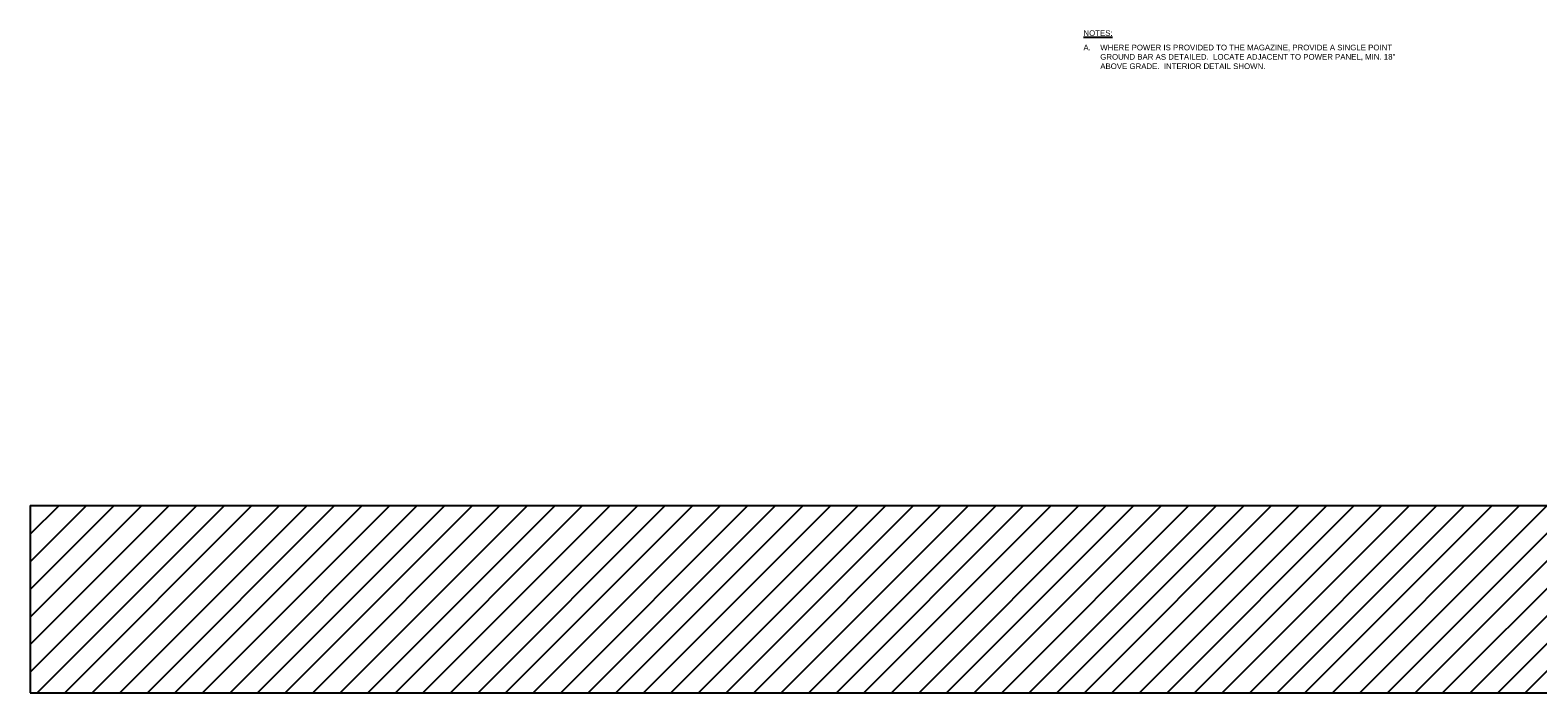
# Model space of a CAD drawing. Header units: inches. Extents: x 0 to 12596, y 507 to 12171.
# Tile 6 of 24: x 0 to 2418, y 7230 to 8292. Entities that reach past the tile are written whole.
import ezdxf

# ---------------------------------------------------------------- set-up
doc = ezdxf.new("R2010")
doc.units = ezdxf.units.IN
doc.header["$MEASUREMENT"] = 0
doc.layers.add('E-ANNO-TEXT', color=7, linetype='Continuous', lineweight=25)
doc.styles.get("Standard").update_dxf_attribs({"font": 'arial.ttf'})

msp = doc.modelspace()

# ---------------------------------------------------------------- hatches: boundary and pattern name
at = {"layer": 'E-ANNO-TEXT', "true_color": 0x939598, "transparency": 33554687}
h = msp.add_hatch(dxfattribs=at)
h.set_pattern_fill('ANSI31', color=252, scale=250)
h.set_pattern_definition([(45, (0.013, 59.275), (-22.09709, 22.09709), [])])
h.paths.add_polyline_path([(12596.40885, 7530.18412), (0.01331, 7530.18412), (0.01331, 7229.92415), (12596.40885, 7229.92415)])

# ---------------------------------------------------------------- linework, layer by layer
for p, q in [((0.01331, 7530.18412), (12596.40885, 7530.18412)), ((0.01331, 7530.18412), (0.01331, 7229.92415)), ((0.01331, 7229.92415), (12596.40885, 7229.92415))]:
    msp.add_line(p, q)

# ---------------------------------------------------------------- texts
at = {"layer": 'E-ANNO-TEXT', "char_height": 9, "attachment_point": 1}
for s, insert, width in [('{\\LNOTES:}', (1689.07167, 8291.57707), 63.6272003), ('\\pxi-3,l3,t3;A.^IWHERE POWER IS PROVIDED TO THE MAGAZINE, PROVIDE A SINGLE POINT GROUND BAR AS DETAILED.  LOCATE ADJACENT TO POWER PANEL, MIN. 18" ABOVE GRADE.  INTERIOR DETAIL SHOWN.', (1689.07167, 8268.47376), 527.3493658)]:
    msp.add_mtext(s, dxfattribs=dict(at, insert=insert, width=width))

doc.saveas('drawing.dxf')
